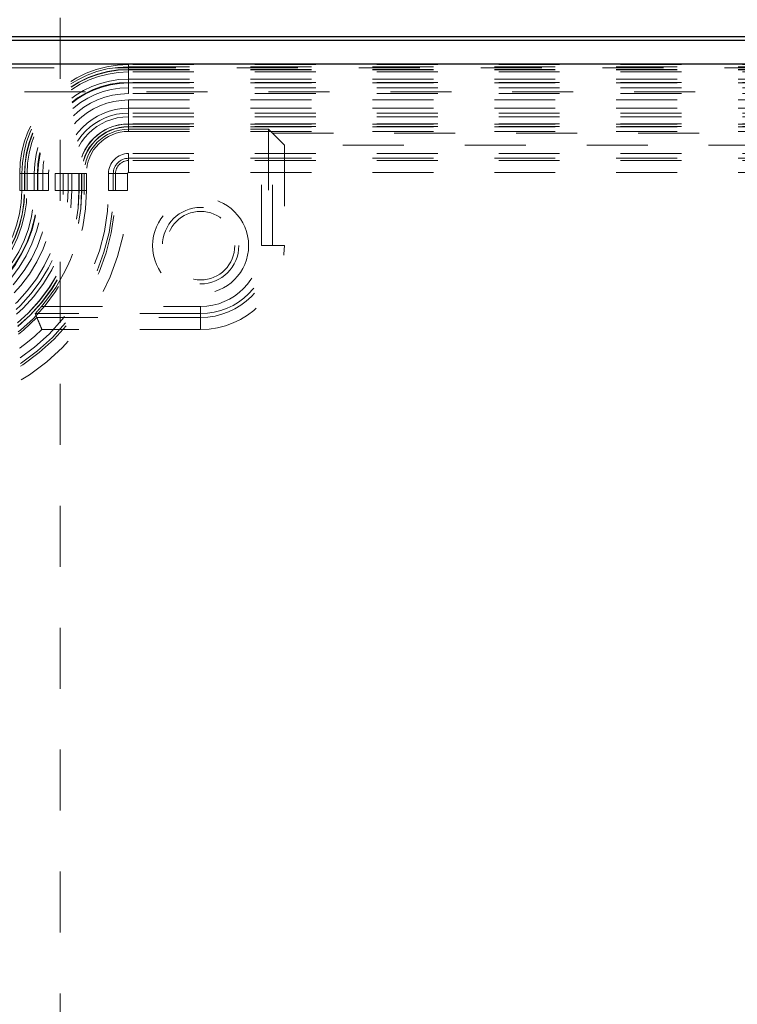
# Model space of a CAD drawing. Header units: inches. Extents: x 220 to 877, y 4 to 174.
# Tile 229 of 256: x 330.23 to 331.41, y 151.41 to 153.02. Entities that reach past the tile are written whole.
import ezdxf

# ---------------------------------------------------------------- set-up
doc = ezdxf.new("R2010")
doc.units = ezdxf.units.IN
doc.header["$LTSCALE"] = 0.5
doc.header["$MEASUREMENT"] = 0
doc.linetypes.add('HIDDEN', pattern=[0.225, 0.15, -0.075])
doc.layers.add('MFT-M-S', color=8, linetype='Continuous')
doc.layers.add('SVD-M-S', color=8, linetype='Continuous')

msp = doc.modelspace()

# ---------------------------------------------------------------- linework, layer by layer
at = {"layer": 'MFT-M-S', "linetype": 'HIDDEN', "lineweight": 18}
msp.add_line((330.29763, 149.92488), (330.29763, 166.92488), dxfattribs=at)
at = {"layer": 'SVD-M-S', "linetype": 'Continuous', "lineweight": 25}
for p, q in [((334.13838, 152.99386), (329.98854, 152.99386)), ((329.99436, 152.98804), (334.13256, 152.98804)), ((334.13256, 152.94869), (329.99436, 152.94869))]:
    msp.add_line(p, q, dxfattribs=at)
at = {"layer": 'SVD-M-S', "linetype": 'HIDDEN', "lineweight": 18}
for p, q in [((330.40992, 152.90065), (330.40992, 152.94818)), ((333.717, 152.94818), (330.40992, 152.94818)), ((334.08758, 152.94311), (330.03934, 152.94311)), ((330.40992, 152.94465), (333.717, 152.94465)), ((330.40992, 152.94032), (330.40992, 152.92434)), ((330.40992, 152.94032), (333.717, 152.94032)), ((330.40992, 152.93987), (333.717, 152.93987)), ((333.717, 152.93614), (330.40992, 152.93614)), ((330.40992, 152.92434), (333.717, 152.92434)), ((330.40992, 152.91029), (330.40992, 152.91906)), ((333.717, 152.91906), (330.40992, 152.91906)), ((330.40992, 152.91816), (333.717, 152.91816)), ((330.03934, 152.90375), (334.08758, 152.90375)), ((333.717, 152.91029), (330.40992, 152.91029)), ((333.717, 152.90065), (330.40992, 152.90065)), ((330.40992, 152.89022), (333.717, 152.89022)), ((330.40992, 152.89022), (330.40992, 152.83875)), ((330.40992, 152.87665), (333.717, 152.87665)), ((333.717, 152.86877), (330.40992, 152.86877)), ((333.717, 152.86259), (330.40992, 152.86259)), ((333.717, 152.851), (330.40992, 152.851)), ((330.40992, 152.85079), (333.717, 152.85079)), ((333.717, 152.84661), (330.40992, 152.84661)), ((330.40992, 152.84622), (333.717, 152.84622)), ((330.40992, 152.84231), (330.62766, 152.84231)), ((330.40992, 152.83875), (333.717, 152.83875)), ((330.62766, 152.65134), (330.62766, 152.84231)), ((330.66548, 152.8161), (330.63947, 152.84211)), ((330.63947, 152.84211), (330.63947, 152.65134)), ((330.6458, 152.83578), (333.48112, 152.83578)), ((330.6458, 152.65134), (330.6458, 152.83578)), ((330.40992, 152.80251), (330.40992, 152.7712)), ((333.717, 152.80251), (330.40992, 152.80251)), ((333.46144, 152.8161), (330.66548, 152.8161)), ((330.66548, 152.8161), (330.66548, 152.65134)), ((330.40992, 152.79465), (333.717, 152.79465)), ((333.717, 152.79086), (330.40992, 152.79086)), ((330.23119, 152.76945), (330.27872, 152.76945)), ((330.23119, 152.76945), (330.23119, 152.74189)), ((330.23472, 152.74189), (330.23472, 152.76945)), ((330.23905, 152.74189), (330.23905, 152.76945)), ((330.2395, 152.74189), (330.2395, 152.76945)), ((330.24323, 152.76945), (330.24323, 152.74189)), ((330.25502, 152.74189), (330.25502, 152.76945)), ((330.26031, 152.76945), (330.26031, 152.74189)), ((330.26121, 152.74189), (330.26121, 152.76945)), ((330.26908, 152.76945), (330.26908, 152.74189)), ((330.27872, 152.76945), (330.27872, 152.74189)), ((330.34062, 152.76945), (330.28915, 152.76945)), ((330.28915, 152.74189), (330.28915, 152.76945)), ((330.30272, 152.74189), (330.30272, 152.76945)), ((330.3106, 152.76945), (330.3106, 152.74189)), ((330.31678, 152.76945), (330.31678, 152.74189)), ((330.32837, 152.76945), (330.32837, 152.74189)), ((330.32857, 152.74189), (330.32857, 152.76945)), ((330.33276, 152.76945), (330.33276, 152.74189)), ((330.33315, 152.74189), (330.33315, 152.76945)), ((330.33706, 152.74189), (330.33706, 152.76945)), ((330.34062, 152.74189), (330.34062, 152.76945)), ((330.40817, 152.76945), (330.37686, 152.76945)), ((330.37686, 152.76945), (330.37686, 152.74189)), ((330.38472, 152.74189), (330.38472, 152.76945)), ((330.38851, 152.76945), (330.38851, 152.74189)), ((330.40817, 152.74189), (330.40817, 152.76945)), ((330.40992, 152.7712), (333.717, 152.7712)), ((330.23119, 152.74189), (330.27872, 152.74189)), ((330.34062, 152.74189), (330.28915, 152.74189)), ((330.40817, 152.74189), (330.37686, 152.74189)), ((330.66548, 152.65134), (330.62766, 152.65134)), ((330.26703, 152.55171), (330.52803, 152.55171)), ((330.52803, 152.51389), (330.52803, 152.55171)), ((330.52803, 152.5399), (330.25669, 152.5399)), ((330.25669, 152.5399), (330.25821, 152.53635)), ((330.25821, 152.53635), (330.25939, 152.53357)), ((330.25939, 152.53357), (330.52803, 152.53357)), ((330.52803, 152.51389), (330.26759, 152.51389))]:
    msp.add_line(p, q, dxfattribs=at)
for radius in [0.07874, 0.06271, 0.05612]:
    msp.add_circle((330.52803, 152.65134), radius, dxfattribs=at)
for centre, radius, start, end in [((330.40992, 152.76945), 0.17873, 90, 180), ((330.40992, 152.76945), 0.1752, 90, 180), ((330.40992, 152.76945), 0.17087, 90, 180), ((330.40992, 152.76945), 0.17042, 90, 180), ((330.40992, 152.76945), 0.16669, 90, 180), ((330.40992, 152.76945), 0.15489, 90, 180), ((330.40992, 152.76945), 0.14961, 90, 180), ((330.40992, 152.76945), 0.14871, 90, 180), ((330.40992, 152.76945), 0.14084, 90, 180), ((330.40992, 152.76945), 0.1312, 90, 180), ((330.40992, 152.76945), 0.12077, 90, 180), ((330.40992, 152.76945), 0.10719, 90, 180), ((330.40992, 152.76945), 0.09932, 90, 180), ((330.40992, 152.76945), 0.09314, 90, 180), ((330.40992, 152.76945), 0.08155, 90, 180), ((330.40992, 152.76945), 0.08134, 90, 180), ((330.40992, 152.76945), 0.07716, 90, 180), ((330.40992, 152.76945), 0.07677, 90, 180), ((330.40992, 152.76945), 0.07286, 90, 180), ((330.40992, 152.76945), 0.0693, 90, 180), ((330.40992, 152.76945), 0.03306, 90, 180), ((330.40992, 152.76945), 0.0252, 90, 180), ((330.40992, 152.76945), 0.02141, 90, 180), ((330.40992, 152.76945), 0.00175, 90, 180), ((330.04378, 152.74189), 0.28459, 270, 0), ((330.04378, 152.74189), 0.24537, 270, 0), ((330.04378, 152.74189), 0.19572, 270, 0), ((330.04378, 152.74189), 0.23494, 270, 0), ((330.04378, 152.74189), 0.19094, 270, 0), ((330.04378, 152.74189), 0.28937, 270, 0), ((330.04378, 152.74189), 0.19945, 270, 0), ((330.04378, 152.74189), 0.21125, 270, 0), ((330.04378, 152.74189), 0.273, 270, 0), ((330.04378, 152.74189), 0.34473, 270, 0), ((330.04378, 152.74189), 0.36439, 270, 0), ((330.04378, 152.74189), 0.2848, 270, 0), ((330.04378, 152.74189), 0.19527, 270, 0), ((330.04378, 152.74189), 0.34094, 270, 0), ((330.04378, 152.74189), 0.29684, 270, 0), ((330.04378, 152.74189), 0.28898, 270, 0), ((330.04378, 152.74189), 0.33308, 270, 0), ((330.04378, 152.74189), 0.2253, 270, 0), ((330.04378, 152.74189), 0.25895, 270, 0), ((330.04378, 152.74189), 0.26682, 270, 0), ((330.04378, 152.74189), 0.21743, 270, 0), ((330.04378, 152.74189), 0.21654, 270, 0), ((330.04378, 152.74189), 0.29328, 319.57392, 0), ((330.52803, 152.65134), 0.09963, 270, 0), ((330.52803, 152.65134), 0.11144, 270, 0), ((330.52803, 152.65134), 0.11777, 270, 0), ((330.52803, 152.65134), 0.13745, 270, 0), ((330.04378, 152.74189), 0.29982, 270, 315.98546), ((330.04378, 152.74189), 0.3195, 270, 314.46817)]:
    msp.add_arc(centre, radius, start, end, dxfattribs=at)
msp.add_ellipse((330.62766, 152.84211), major_axis=(0.01181, 0), ratio=0.0174551, start_param=0.0174533, end_param=1.5707963, dxfattribs=at)
for points, knots in [([(330.25669, 152.5399), (330.25676, 152.54001), (330.25691, 152.54022), (330.25822, 152.54168), (330.26053, 152.54425), (330.26368, 152.54781), (330.266, 152.5505), (330.26703, 152.55171)], [0, 0, 0, 0, 0.1490377, 0.297417, 0.5035502, 0.7774595, 1, 1, 1, 1]), ([(330.26759, 152.51389), (330.26645, 152.51665), (330.26419, 152.52217), (330.26149, 152.52861), (330.25976, 152.53271), (330.25951, 152.53328), (330.25939, 152.53357)], [0, 0, 0, 0, 0.28075938, 0.56080161, 0.78062514, 1, 1, 1, 1])]:
    msp.add_open_spline(points, degree=3, knots=knots, dxfattribs=at)

doc.saveas('drawing.dxf')
